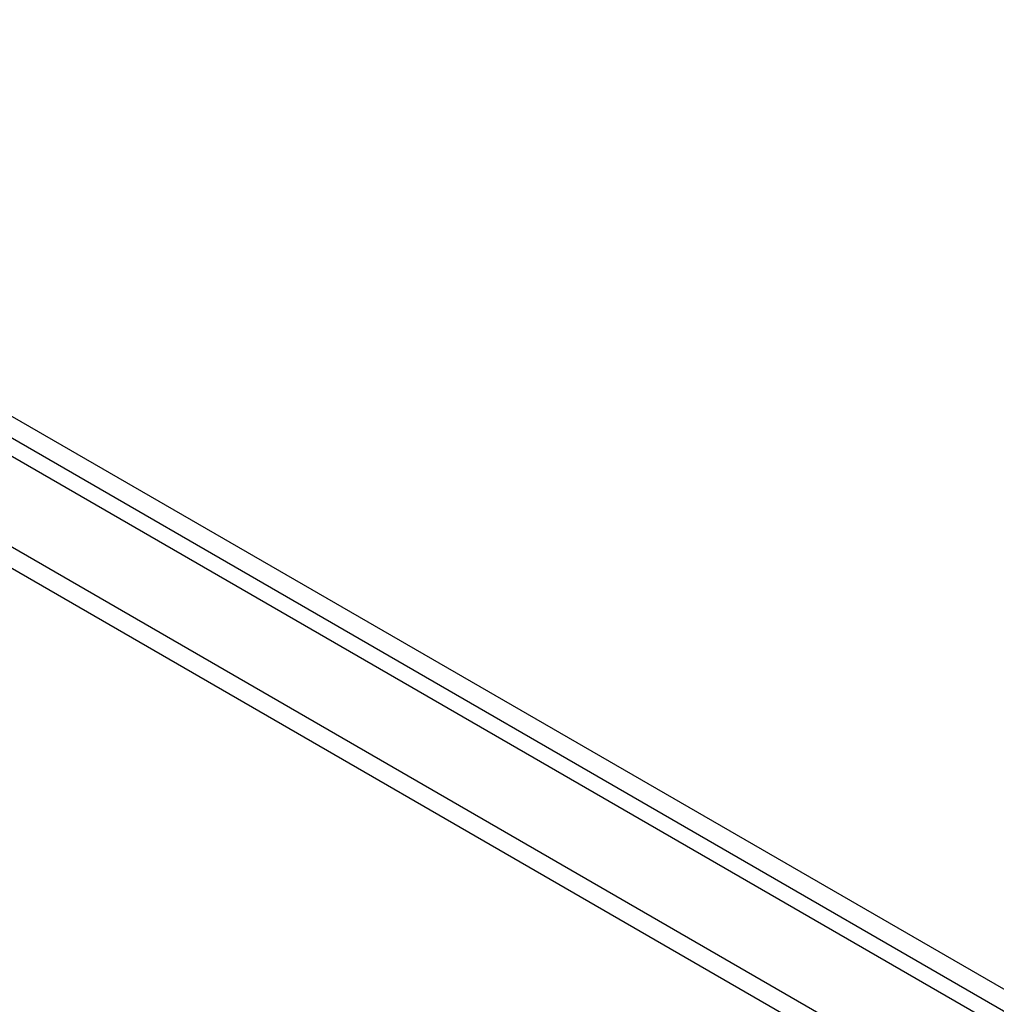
# Model space of a CAD drawing. Header units: inches. Extents: x 635 to 745, y 253 to 341.
# Tile 91 of 127: x 693.52 to 700.85, y 298.98 to 306.37. Entities that reach past the tile are written whole.
import ezdxf

# ---------------------------------------------------------------- set-up
doc = ezdxf.new("R2010")
doc.units = ezdxf.units.IN
doc.header["$MEASUREMENT"] = 0
doc.layers.add('Visible Edges(ANSI)', color=7, linetype='Continuous', lineweight=25)
doc.layers.add('Visible Tangent Edges(ANSI)', color=7, linetype='Continuous', lineweight=25)

msp = doc.modelspace()

# ---------------------------------------------------------------- linework, layer by layer
at = {"layer": 'Visible Edges(ANSI)'}
msp.add_line((686.9807, 306.8335), (737.613, 277.6009), dxfattribs=at)
at = {"layer": 'Visible Tangent Edges(ANSI)'}
for p, q in [((737.8839, 277.7425), (687.1122, 307.0555)), ((687.0422, 306.9343), (737.8139, 277.6212)), ((686.3902, 306.4926), (737.0226, 277.26)), ((736.9526, 277.1388), (686.3202, 306.3714))]:
    msp.add_line(p, q, dxfattribs=at)

doc.saveas('drawing.dxf')
